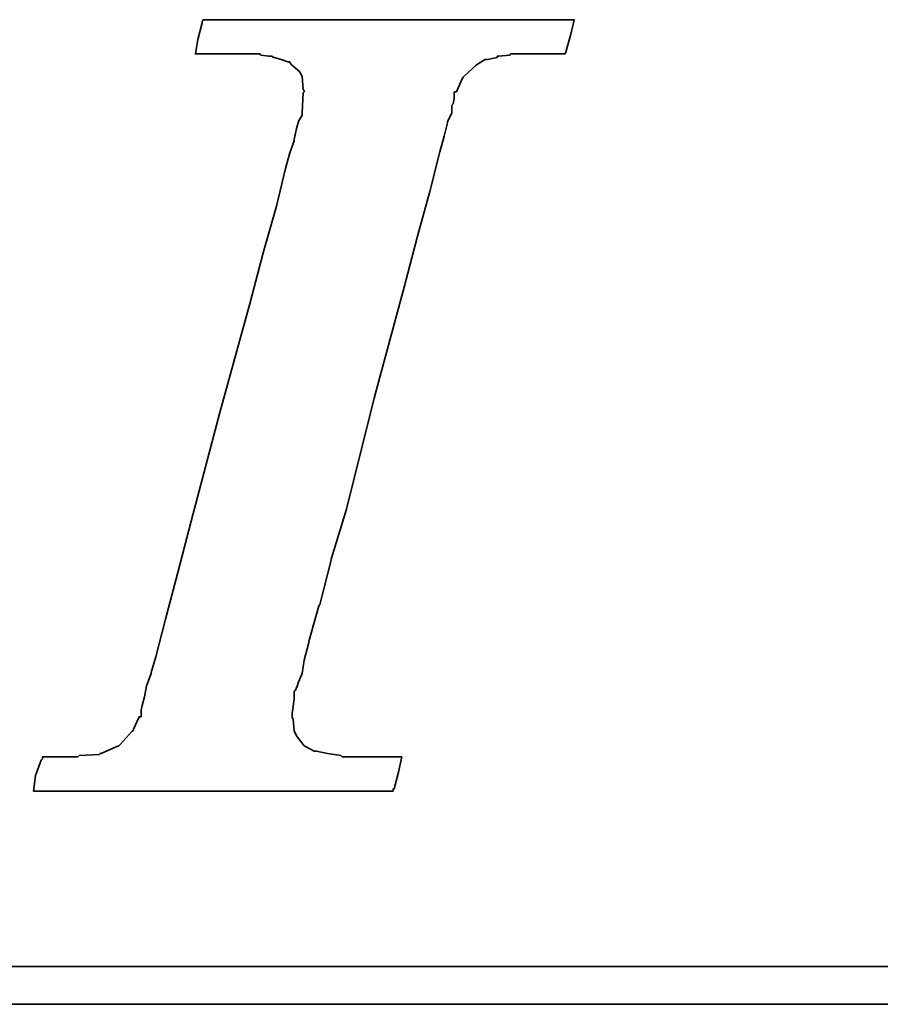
# Model space of a CAD drawing. Header units: inches. Extents: x 12 to 244, y 59 to 175.
# Tile 31 of 49: x 195.74 to 198.48, y 115.72 to 118.86. Entities that reach past the tile are written whole.
import ezdxf

# ---------------------------------------------------------------- set-up
doc = ezdxf.new("R2010")
doc.units = ezdxf.units.IN
doc.header["$LTSCALE"] = 0.1
doc.layers.add('DIM', color=4, linetype='Continuous')
doc.layers.add('layer 1', color=7, linetype='Continuous')

# ---------------------------------------------------------------- blocks, each defined once
blk = doc.blocks.new('TBI MOTION logo(完整正式版)')
at = {"layer": 'layer 1', "color": 22, "lineweight": 35}
for points, knots in [([(-40.59125, -7.94375), (-40.59125, -7.94375), (-40.97375, -7.94375), (-40.97375, -7.94375), (-40.97375, -7.94375), (-40.97375, -7.94375), (-41.38125, -7.94375), (-41.38125, -7.94375), (-41.38125, -7.94375), (-41.38125, -7.94375), (-41.54875, -7.94375), (-41.54875, -7.94375), (-41.54875, -7.94375), (-41.54875, -7.94375), (-41.59875, -7.94375), (-41.59875, -7.94375), (-41.59875, -7.94375), (-41.59875, -7.94375), (-41.88375, -7.94375), (-41.88375, -7.94375), (-41.88375, -7.94375), (-41.88375, -7.94375), (-41.90875, -7.91875), (-41.90875, -7.91875), (-41.90875, -7.91875), (-41.90875, -7.91875), (-42.19875, -7.87125), (-42.19875, -7.87125), (-42.19875, -7.87125), (-42.19875, -7.87125), (-42.43875, -7.82375), (-42.43875, -7.82375), (-42.43875, -7.82375), (-42.43875, -7.82375), (-42.45875, -7.82375), (-42.45875, -7.82375), (-42.45875, -7.82375), (-42.45875, -7.82375), (-42.48625, -7.82375), (-42.48625, -7.82375), (-42.48625, -7.82375), (-42.48625, -7.82375), (-42.67625, -7.72375), (-42.67625, -7.72375), (-42.67625, -7.72375), (-42.67625, -7.72375), (-42.70125, -7.70375), (-42.70125, -7.70375), (-42.70125, -7.70375), (-42.70125, -7.70375), (-42.72375, -7.67875), (-42.72375, -7.67875), (-42.72375, -7.67875), (-42.72375, -7.67875), (-42.86875, -7.48875), (-42.86875, -7.48875), (-42.86875, -7.48875), (-42.86875, -7.48875), (-42.89375, -7.43875), (-42.89375, -7.43875), (-42.89375, -7.43875), (-42.89375, -7.43875), (-42.91875, -7.38875), (-42.91875, -7.38875), (-42.91875, -7.38875), (-42.91875, -7.38875), (-42.93875, -7.12875), (-42.93875, -7.12875), (-42.93875, -7.12875), (-42.93875, -7.12875), (-42.96375, -7.10375), (-42.96375, -7.10375), (-42.96375, -7.10375), (-42.96375, -7.10375), (-42.96375, -7.05375), (-42.96375, -7.05375), (-42.96375, -7.05375), (-42.96375, -7.05375), (-42.96375, -7.00875), (-42.96375, -7.00875), (-42.96375, -7.00875), (-42.96375, -7.00875), (-42.91875, -6.69625), (-42.91875, -6.69625), (-42.91875, -6.69625), (-42.91875, -6.69625), (-42.91875, -6.62375), (-42.91875, -6.62375), (-42.91875, -6.62375), (-42.91875, -6.62375), (-42.91875, -6.59625), (-42.91875, -6.59625), (-42.91875, -6.59625), (-42.91875, -6.59625), (-42.91875, -6.57375), (-42.91875, -6.57375), (-42.91875, -6.57375), (-42.91875, -6.57375), (-42.91875, -6.52875), (-42.91875, -6.52875), (-42.91875, -6.52875), (-42.91875, -6.52875), (-42.89375, -6.50375), (-42.89375, -6.50375), (-42.89375, -6.50375), (-42.89375, -6.50375), (-42.84375, -6.38375), (-42.84375, -6.38375), (-42.84375, -6.38375), (-42.84375, -6.38375), (-42.84375, -6.35875), (-42.84375, -6.35875), (-42.84375, -6.35875), (-42.84375, -6.35875), (-42.74625, -6.14375), (-42.74625, -6.14375), (-42.74625, -6.14375), (-42.74625, -6.14375), (-42.70125, -5.85375), (-42.70125, -5.85375), (-42.70125, -5.85375), (-42.70125, -5.85375), (-42.60375, -5.47125), (-42.60375, -5.47125), (-42.60375, -5.47125), (-42.60375, -5.47125), (-42.60375, -5.44875), (-42.60375, -5.44875), (-42.60375, -5.44875), (-42.60375, -5.44875), (-42.38875, -4.67875), (-42.38875, -4.67875), (-42.38875, -4.67875), (-42.38875, -4.67875), (-42.36375, -4.65375), (-42.36375, -4.65375), (-42.36375, -4.65375), (-42.36375, -4.65375), (-42.12375, -3.69625), (-42.12375, -3.69625), (-42.12375, -3.69625), (-42.12375, -3.69625), (-42.12375, -3.67374), (-42.12375, -3.67374), (-42.12375, -3.67374), (-42.12375, -3.67374), (-41.78875, -2.59374), (-41.78875, -2.59374), (-41.78875, -2.59374), (-41.78875, -2.59374), (-41.18875, -0.19375), (-41.18875, -0.19375), (-41.18875, -0.19375), (-41.18875, -0.19375), (-40.54375, 2.20624), (-40.54375, 2.20624), (-40.54375, 2.20624), (-40.54375, 2.20624), (-40.25375, 3.30875), (-40.25375, 3.30875), (-40.25375, 3.30875), (-40.25375, 3.30875), (-39.98875, 4.27125), (-39.98875, 4.27125), (-39.98875, 4.27125), (-39.98875, 4.27125), (-39.77375, 5.13125), (-39.77375, 5.13125), (-39.77375, 5.13125), (-39.77375, 5.13125), (-39.67875, 5.47125), (-39.67875, 5.47125), (-39.67875, 5.47125), (-39.67875, 5.47125), (-39.60375, 5.75625), (-39.60375, 5.75625), (-39.60375, 5.75625), (-39.60375, 5.75625), (-39.60375, 5.78125), (-39.60375, 5.78125), (-39.60375, 5.78125), (-39.60375, 5.78125), (-39.50875, 5.97125), (-39.50875, 5.97125), (-39.50875, 5.97125), (-39.50875, 5.97125), (-39.50875, 6.13875), (-39.50875, 6.13875), (-39.50875, 6.13875), (-39.50875, 6.13875), (-39.48625, 6.16625), (-39.48625, 6.16625), (-39.48625, 6.16625), (-39.48625, 6.16625), (-39.46125, 6.28625), (-39.46125, 6.28625), (-39.46125, 6.28625), (-39.46125, 6.28625), (-39.46125, 6.42625), (-39.46125, 6.42625), (-39.46125, 6.42625), (-39.46125, 6.42625), (-39.41375, 6.42625), (-39.41375, 6.42625), (-39.41375, 6.42625), (-39.41375, 6.42625), (-39.29375, 6.69125), (-39.29375, 6.69125), (-39.29375, 6.69125), (-39.29375, 6.69125), (-39.26875, 6.74125), (-39.26875, 6.74125), (-39.26875, 6.74125), (-39.26875, 6.74125), (-39.24375, 6.76625), (-39.24375, 6.76625), (-39.24375, 6.76625), (-39.24375, 6.76625), (-38.98375, 7.00624), (-38.98375, 7.00624), (-38.98375, 7.00624), (-38.98375, 7.00624), (-38.95625, 7.02624), (-38.95625, 7.02624), (-38.95625, 7.02624), (-38.95625, 7.02624), (-38.78875, 7.12624), (-38.78875, 7.12624), (-38.78875, 7.12624), (-38.78875, 7.12624), (-38.76375, 7.12624), (-38.76375, 7.12624), (-38.76375, 7.12624), (-38.76375, 7.12624), (-38.74375, 7.12624), (-38.74375, 7.12624), (-38.74375, 7.12624), (-38.74375, 7.12624), (-38.52875, 7.17125), (-38.52875, 7.17125), (-38.52875, 7.17125), (-38.52875, 7.17125), (-38.52875, 7.19624), (-38.52875, 7.19624), (-38.52875, 7.19624), (-38.52875, 7.19624), (-38.50375, 7.19624), (-38.50375, 7.19624), (-38.50375, 7.19624), (-38.50375, 7.19624), (-38.26125, 7.21875), (-38.26125, 7.21875), (-38.26125, 7.21875), (-38.26125, 7.21875), (-38.23875, 7.24624), (-38.23875, 7.24624), (-38.23875, 7.24624), (-38.23875, 7.24624), (-38.21625, 7.24624), (-38.21625, 7.24624), (-38.21625, 7.24624), (-38.21625, 7.24624), (-38.18875, 7.24624), (-38.18875, 7.24624), (-38.18875, 7.24624), (-38.18875, 7.24624), (-37.90375, 7.24624), (-37.90375, 7.24624), (-37.90375, 7.24624), (-37.90375, 7.24624), (-37.85375, 7.24624), (-37.85375, 7.24624), (-37.85375, 7.24624), (-37.85375, 7.24624), (-37.75875, 7.24624), (-37.75875, 7.24624), (-37.75875, 7.24624), (-37.75875, 7.24624), (-37.42375, 7.24624), (-37.42375, 7.24624), (-37.42375, 7.24624), (-37.42375, 7.24624), (-37.08875, 7.24624), (-37.08875, 7.24624), (-37.08875, 7.24624), (-37.08875, 7.24624), (-37.06375, 7.24624), (-37.06375, 7.24624), (-37.06375, 7.24624), (-37.06375, 7.24624), (-37.06375, 7.26624), (-37.06375, 7.26624), (-37.06375, 7.26624), (-37.06375, 7.26624), (-37.03875, 7.29125), (-37.03875, 7.29125), (-37.03875, 7.29125), (-37.03875, 7.29125), (-37.03875, 7.31625), (-37.03875, 7.31625), (-37.03875, 7.31625), (-37.03875, 7.31625), (-36.94125, 7.67625), (-36.94125, 7.67625), (-36.94125, 7.67625), (-36.94125, 7.67625), (-36.86875, 7.98625), (-36.86875, 7.98625), (-36.86875, 7.98625), (-36.86875, 7.98625), (-36.98875, 7.98625), (-36.98875, 7.98625), (-36.98875, 7.98625), (-36.98875, 7.98625), (-37.42375, 7.98625), (-37.42375, 7.98625), (-37.42375, 7.98625), (-37.42375, 7.98625), (-37.94875, 7.98625), (-37.94875, 7.98625), (-37.94875, 7.98625), (-37.94875, 7.98625), (-38.57375, 7.98625), (-38.57375, 7.98625), (-38.57375, 7.98625), (-38.57375, 7.98625), (-39.29375, 7.98625), (-39.29375, 7.98625), (-39.29375, 7.98625), (-39.29375, 7.98625), (-40.82875, 7.98625), (-40.82875, 7.98625), (-40.82875, 7.98625), (-40.82875, 7.98625), (-42.36375, 7.98625), (-42.36375, 7.98625), (-42.36375, 7.98625), (-42.36375, 7.98625), (-43.08375, 7.98625), (-43.08375, 7.98625), (-43.08375, 7.98625), (-43.08375, 7.98625), (-43.70875, 7.98625), (-43.70875, 7.98625), (-43.70875, 7.98625), (-43.70875, 7.98625), (-44.23375, 7.98625), (-44.23375, 7.98625), (-44.23375, 7.98625), (-44.23375, 7.98625), (-44.66875, 7.98625), (-44.66875, 7.98625), (-44.66875, 7.98625), (-44.66875, 7.98625), (-44.88375, 7.98625), (-44.88375, 7.98625), (-44.88375, 7.98625), (-44.88375, 7.98625), (-44.90875, 7.94125), (-44.90875, 7.94125), (-44.90875, 7.94125), (-44.90875, 7.94125), (-44.90875, 7.91625), (-44.90875, 7.91625), (-44.90875, 7.91625), (-44.90875, 7.91625), (-45.00375, 7.55625), (-45.00375, 7.55625), (-45.00375, 7.55625), (-45.00375, 7.55625), (-45.05375, 7.24624), (-45.05375, 7.24624), (-45.05375, 7.24624), (-45.05375, 7.24624), (-44.61875, 7.24624), (-44.61875, 7.24624), (-44.61875, 7.24624), (-44.61875, 7.24624), (-44.11375, 7.24624), (-44.11375, 7.24624), (-44.11375, 7.24624), (-44.11375, 7.24624), (-43.99375, 7.24624), (-43.99375, 7.24624), (-43.99375, 7.24624), (-43.99375, 7.24624), (-43.94625, 7.24624), (-43.94625, 7.24624), (-43.94625, 7.24624), (-43.94625, 7.24624), (-43.92374, 7.24624), (-43.92374, 7.24624), (-43.92374, 7.24624), (-43.92374, 7.24624), (-43.65875, 7.24624), (-43.65875, 7.24624), (-43.65875, 7.24624), (-43.65875, 7.24624), (-43.63875, 7.21875), (-43.63875, 7.21875), (-43.63875, 7.21875), (-43.63875, 7.21875), (-43.46875, 7.19624), (-43.46875, 7.19624), (-43.46875, 7.19624), (-43.46875, 7.19624), (-43.39875, 7.19624), (-43.39875, 7.19624), (-43.39875, 7.19624), (-43.39875, 7.19624), (-43.37125, 7.17125), (-43.37125, 7.17125), (-43.37125, 7.17125), (-43.37125, 7.17125), (-43.34875, 7.17125), (-43.34875, 7.17125), (-43.34875, 7.17125), (-43.34875, 7.17125), (-43.20375, 7.12624), (-43.20375, 7.12624), (-43.20375, 7.12624), (-43.20375, 7.12624), (-43.05875, 7.07624), (-43.05875, 7.07624), (-43.05875, 7.07624), (-43.05875, 7.07624), (-43.01375, 7.07624), (-43.01375, 7.07624), (-43.01375, 7.07624), (-43.01375, 7.07624), (-42.98875, 7.02624), (-42.98875, 7.02624), (-42.98875, 7.02624), (-42.98875, 7.02624), (-42.79875, 6.86125), (-42.79875, 6.86125), (-42.79875, 6.86125), (-42.79875, 6.86125), (-42.77375, 6.81125), (-42.77375, 6.81125), (-42.77375, 6.81125), (-42.77375, 6.81125), (-42.74625, 6.76625), (-42.74625, 6.76625), (-42.74625, 6.76625), (-42.74625, 6.76625), (-42.72375, 6.47625), (-42.72375, 6.47625), (-42.72375, 6.47625), (-42.72375, 6.47625), (-42.70125, 6.45124), (-42.70125, 6.45124), (-42.70125, 6.45124), (-42.70125, 6.45124), (-42.70125, 6.42625), (-42.70125, 6.42625), (-42.70125, 6.42625), (-42.70125, 6.42625), (-42.72375, 6.40625), (-42.72375, 6.40625), (-42.72375, 6.40625), (-42.72375, 6.40625), (-42.74625, 5.97125), (-42.74625, 5.97125), (-42.74625, 5.97125), (-42.74625, 5.97125), (-42.74625, 5.94625), (-42.74625, 5.94625), (-42.74625, 5.94625), (-42.74625, 5.94625), (-42.74625, 5.92625), (-42.74625, 5.92625), (-42.74625, 5.92625), (-42.74625, 5.92625), (-42.77375, 5.87625), (-42.77375, 5.87625), (-42.77375, 5.87625), (-42.77375, 5.87625), (-42.81875, 5.80625), (-42.81875, 5.80625), (-42.81875, 5.80625), (-42.81875, 5.80625), (-42.86875, 5.63625), (-42.86875, 5.63625), (-42.86875, 5.63625), (-42.86875, 5.63625), (-42.91875, 5.39625), (-42.91875, 5.39625), (-42.91875, 5.39625), (-42.91875, 5.39625), (-42.91875, 5.37124), (-42.91875, 5.37124), (-42.91875, 5.37124), (-42.91875, 5.37124), (-43.01375, 5.10874), (-43.01375, 5.10874), (-43.01375, 5.10874), (-43.01375, 5.10874), (-43.10875, 4.77124), (-43.10875, 4.77124), (-43.10875, 4.77124), (-43.10875, 4.77124), (-43.29875, 3.95625), (-43.29875, 3.95625), (-43.29875, 3.95625), (-43.29875, 3.95625), (-43.58875, 2.95125), (-43.58875, 2.95125), (-43.58875, 2.95125), (-43.58875, 2.95125), (-43.87375, 1.87125), (-43.87375, 1.87125), (-43.87375, 1.87125), (-43.87375, 1.87125), (-44.52625, -0.50374), (-44.52625, -0.50374), (-44.52625, -0.50374), (-44.52625, -0.50374), (-45.14875, -2.85375), (-45.14875, -2.85375), (-45.14875, -2.85375), (-45.14875, -2.85375), (-45.43375, -3.95875), (-45.43375, -3.95875), (-45.43375, -3.95875), (-45.43375, -3.95875), (-45.69875, -4.96875), (-45.69875, -4.96875), (-45.69875, -4.96875), (-45.69875, -4.96875), (-45.91375, -5.78375), (-45.91375, -5.78375), (-45.91375, -5.78375), (-45.91375, -5.78375), (-46.01375, -6.11875), (-46.01375, -6.11875), (-46.01375, -6.11875), (-46.01375, -6.11875), (-46.01375, -6.14375), (-46.01375, -6.14375), (-46.01375, -6.14375), (-46.01375, -6.14375), (-46.10875, -6.40875), (-46.10875, -6.40875), (-46.10875, -6.40875), (-46.10875, -6.40875), (-46.15375, -6.64875), (-46.15375, -6.64875), (-46.15375, -6.64875), (-46.15375, -6.64875), (-46.20375, -6.83875), (-46.20375, -6.83875), (-46.20375, -6.83875), (-46.20375, -6.83875), (-46.22875, -6.93375), (-46.22875, -6.93375), (-46.22875, -6.93375), (-46.22875, -6.93375), (-46.22875, -7.07875), (-46.22875, -7.07875), (-46.22875, -7.07875), (-46.22875, -7.07875), (-46.27375, -7.07875), (-46.27375, -7.07875), (-46.27375, -7.07875), (-46.27375, -7.07875), (-46.39375, -7.34375), (-46.39375, -7.34375), (-46.39375, -7.34375), (-46.39375, -7.34375), (-46.39375, -7.36875), (-46.39375, -7.36875), (-46.39375, -7.36875), (-46.39375, -7.36875), (-46.42125, -7.38875), (-46.42125, -7.38875), (-46.42125, -7.38875), (-46.42125, -7.38875), (-46.68375, -7.67875), (-46.68375, -7.67875), (-46.68375, -7.67875), (-46.68375, -7.67875), (-46.70875, -7.70375), (-46.70875, -7.70375), (-46.70875, -7.70375), (-46.70875, -7.70375), (-46.75375, -7.72375), (-46.75375, -7.72375), (-46.75375, -7.72375), (-46.75375, -7.72375), (-47.08875, -7.87125), (-47.08875, -7.87125), (-47.08875, -7.87125), (-47.08875, -7.87125), (-47.11625, -7.87125), (-47.11625, -7.87125), (-47.11625, -7.87125), (-47.11625, -7.87125), (-47.13875, -7.89375), (-47.13875, -7.89375), (-47.13875, -7.89375), (-47.13875, -7.89375), (-47.56875, -7.91875), (-47.56875, -7.91875), (-47.56875, -7.91875), (-47.56875, -7.91875), (-47.59625, -7.94375), (-47.59625, -7.94375), (-47.59625, -7.94375), (-47.59625, -7.94375), (-47.64375, -7.94375), (-47.64375, -7.94375), (-47.64375, -7.94375), (-47.64375, -7.94375), (-47.73625, -7.94375), (-47.73625, -7.94375), (-47.73625, -7.94375), (-47.73625, -7.94375), (-48.07375, -7.94375), (-48.07375, -7.94375), (-48.07375, -7.94375), (-48.07375, -7.94375), (-48.36125, -7.94375), (-48.36125, -7.94375), (-48.36125, -7.94375), (-48.36125, -7.94375), (-48.36125, -7.96625), (-48.36125, -7.96625), (-48.36125, -7.96625), (-48.36125, -7.96625), (-48.36125, -7.99125), (-48.36125, -7.99125), (-48.36125, -7.99125), (-48.36125, -7.99125), (-48.38875, -8.01375), (-48.38875, -8.01375), (-48.38875, -8.01375), (-48.38875, -8.01375), (-48.50875, -8.34875), (-48.50875, -8.34875), (-48.50875, -8.34875), (-48.50875, -8.34875), (-48.55375, -8.68625), (-48.55375, -8.68625), (-48.55375, -8.68625), (-48.55375, -8.68625), (-48.45875, -8.68625), (-48.45875, -8.68625), (-48.45875, -8.68625), (-48.45875, -8.68625), (-48.07375, -8.68625), (-48.07375, -8.68625), (-48.07375, -8.68625), (-48.07375, -8.68625), (-47.52375, -8.68625), (-47.52375, -8.68625), (-47.52375, -8.68625), (-47.52375, -8.68625), (-46.92375, -8.68625), (-46.92375, -8.68625), (-46.92375, -8.68625), (-46.92375, -8.68625), (-46.25375, -8.68625), (-46.25375, -8.68625), (-46.25375, -8.68625), (-46.25375, -8.68625), (-46.20375, -8.68625), (-46.20375, -8.68625), (-46.20375, -8.68625), (-46.20375, -8.68625), (-44.71375, -8.68625), (-44.71375, -8.68625), (-44.71375, -8.68625), (-44.71375, -8.68625), (-43.22875, -8.68625), (-43.22875, -8.68625), (-43.22875, -8.68625), (-43.22875, -8.68625), (-42.55875, -8.68625), (-42.55875, -8.68625), (-42.55875, -8.68625), (-42.55875, -8.68625), (-42.50875, -8.68625), (-42.50875, -8.68625), (-42.50875, -8.68625), (-42.50875, -8.68625), (-41.93375, -8.68625), (-41.93375, -8.68625), (-41.93375, -8.68625), (-41.93375, -8.68625), (-41.38125, -8.68625), (-41.38125, -8.68625), (-41.38125, -8.68625), (-41.38125, -8.68625), (-40.97375, -8.68625), (-40.97375, -8.68625), (-40.97375, -8.68625), (-40.97375, -8.68625), (-40.78125, -8.68625), (-40.78125, -8.68625), (-40.78125, -8.68625), (-40.78125, -8.68625), (-40.78125, -8.63875), (-40.78125, -8.63875), (-40.78125, -8.63875), (-40.78125, -8.63875), (-40.75875, -8.63875), (-40.75875, -8.63875), (-40.75875, -8.63875), (-40.75875, -8.63875), (-40.66375, -8.27875), (-40.66375, -8.27875), (-40.66375, -8.27875), (-40.66375, -8.27875), (-40.59125, -7.94375), (-40.59125, -7.94375)], [0, 0, 0, 0, 0.00558659, 0.00558659, 0.00558659, 0.00558659, 0.01117318, 0.01117318, 0.01117318, 0.01117318, 0.01675978, 0.01675978, 0.01675978, 0.01675978, 0.02234637, 0.02234637, 0.02234637, 0.02234637, 0.02793296, 0.02793296, 0.02793296, 0.02793296, 0.03351955, 0.03351955, 0.03351955, 0.03351955, 0.03910615, 0.03910615, 0.03910615, 0.03910615, 0.04469274, 0.04469274, 0.04469274, 0.04469274, 0.05027933, 0.05027933, 0.05027933, 0.05027933, 0.05586592, 0.05586592, 0.05586592, 0.05586592, 0.06145251, 0.06145251, 0.06145251, 0.06145251, 0.06703911, 0.06703911, 0.06703911, 0.06703911, 0.0726257, 0.0726257, 0.0726257, 0.0726257, 0.07821229, 0.07821229, 0.07821229, 0.07821229, 0.08379888, 0.08379888, 0.08379888, 0.08379888, 0.08938547, 0.08938547, 0.08938547, 0.08938547, 0.09497207, 0.09497207, 0.09497207, 0.09497207, 0.10055866, 0.10055866, 0.10055866, 0.10055866, 0.10614525, 0.10614525, 0.10614525, 0.10614525, 0.11173184, 0.11173184, 0.11173184, 0.11173184, 0.11731844, 0.11731844, 0.11731844, 0.11731844, 0.12290503, 0.12290503, 0.12290503, 0.12290503, 0.12849162, 0.12849162, 0.12849162, 0.12849162, 0.13407821, 0.13407821, 0.13407821, 0.13407821, 0.1396648, 0.1396648, 0.1396648, 0.1396648, 0.1452514, 0.1452514, 0.1452514, 0.1452514, 0.15083799, 0.15083799, 0.15083799, 0.15083799, 0.15642458, 0.15642458, 0.15642458, 0.15642458, 0.16201117, 0.16201117, 0.16201117, 0.16201117, 0.16759777, 0.16759777, 0.16759777, 0.16759777, 0.17318436, 0.17318436, 0.17318436, 0.17318436, 0.17877095, 0.17877095, 0.17877095, 0.17877095, 0.18435754, 0.18435754, 0.18435754, 0.18435754, 0.18994413, 0.18994413, 0.18994413, 0.18994413, 0.19553073, 0.19553073, 0.19553073, 0.19553073, 0.20111732, 0.20111732, 0.20111732, 0.20111732, 0.20670391, 0.20670391, 0.20670391, 0.20670391, 0.2122905, 0.2122905, 0.2122905, 0.2122905, 0.21787709, 0.21787709, 0.21787709, 0.21787709, 0.22346369, 0.22346369, 0.22346369, 0.22346369, 0.22905028, 0.22905028, 0.22905028, 0.22905028, 0.23463687, 0.23463687, 0.23463687, 0.23463687, 0.24022346, 0.24022346, 0.24022346, 0.24022346, 0.24581006, 0.24581006, 0.24581006, 0.24581006, 0.25139665, 0.25139665, 0.25139665, 0.25139665, 0.25698324, 0.25698324, 0.25698324, 0.25698324, 0.26256983, 0.26256983, 0.26256983, 0.26256983, 0.26815642, 0.26815642, 0.26815642, 0.26815642, 0.27374302, 0.27374302, 0.27374302, 0.27374302, 0.27932961, 0.27932961, 0.27932961, 0.27932961, 0.2849162, 0.2849162, 0.2849162, 0.2849162, 0.29050279, 0.29050279, 0.29050279, 0.29050279, 0.29608939, 0.29608939, 0.29608939, 0.29608939, 0.30167598, 0.30167598, 0.30167598, 0.30167598, 0.30726257, 0.30726257, 0.30726257, 0.30726257, 0.31284916, 0.31284916, 0.31284916, 0.31284916, 0.31843575, 0.31843575, 0.31843575, 0.31843575, 0.32402235, 0.32402235, 0.32402235, 0.32402235, 0.32960894, 0.32960894, 0.32960894, 0.32960894, 0.33519553, 0.33519553, 0.33519553, 0.33519553, 0.34078212, 0.34078212, 0.34078212, 0.34078212, 0.34636872, 0.34636872, 0.34636872, 0.34636872, 0.35195531, 0.35195531, 0.35195531, 0.35195531, 0.3575419, 0.3575419, 0.3575419, 0.3575419, 0.36312849, 0.36312849, 0.36312849, 0.36312849, 0.36871508, 0.36871508, 0.36871508, 0.36871508, 0.37430168, 0.37430168, 0.37430168, 0.37430168, 0.37988827, 0.37988827, 0.37988827, 0.37988827, 0.38547486, 0.38547486, 0.38547486, 0.38547486, 0.39106145, 0.39106145, 0.39106145, 0.39106145, 0.39664804, 0.39664804, 0.39664804, 0.39664804, 0.40223464, 0.40223464, 0.40223464, 0.40223464, 0.40782123, 0.40782123, 0.40782123, 0.40782123, 0.41340782, 0.41340782, 0.41340782, 0.41340782, 0.41899441, 0.41899441, 0.41899441, 0.41899441, 0.42458101, 0.42458101, 0.42458101, 0.42458101, 0.4301676, 0.4301676, 0.4301676, 0.4301676, 0.43575419, 0.43575419, 0.43575419, 0.43575419, 0.44134078, 0.44134078, 0.44134078, 0.44134078, 0.44692737, 0.44692737, 0.44692737, 0.44692737, 0.45251397, 0.45251397, 0.45251397, 0.45251397, 0.45810056, 0.45810056, 0.45810056, 0.45810056, 0.46368715, 0.46368715, 0.46368715, 0.46368715, 0.46927374, 0.46927374, 0.46927374, 0.46927374, 0.47486034, 0.47486034, 0.47486034, 0.47486034, 0.48044693, 0.48044693, 0.48044693, 0.48044693, 0.48603352, 0.48603352, 0.48603352, 0.48603352, 0.49162011, 0.49162011, 0.49162011, 0.49162011, 0.4972067, 0.4972067, 0.4972067, 0.4972067, 0.5027933, 0.5027933, 0.5027933, 0.5027933, 0.50837989, 0.50837989, 0.50837989, 0.50837989, 0.51396648, 0.51396648, 0.51396648, 0.51396648, 0.51955307, 0.51955307, 0.51955307, 0.51955307, 0.52513966, 0.52513966, 0.52513966, 0.52513966, 0.53072626, 0.53072626, 0.53072626, 0.53072626, 0.53631285, 0.53631285, 0.53631285, 0.53631285, 0.54189944, 0.54189944, 0.54189944, 0.54189944, 0.54748603, 0.54748603, 0.54748603, 0.54748603, 0.55307263, 0.55307263, 0.55307263, 0.55307263, 0.55865922, 0.55865922, 0.55865922, 0.55865922, 0.56424581, 0.56424581, 0.56424581, 0.56424581, 0.5698324, 0.5698324, 0.5698324, 0.5698324, 0.57541899, 0.57541899, 0.57541899, 0.57541899, 0.58100559, 0.58100559, 0.58100559, 0.58100559, 0.58659218, 0.58659218, 0.58659218, 0.58659218, 0.59217877, 0.59217877, 0.59217877, 0.59217877, 0.59776536, 0.59776536, 0.59776536, 0.59776536, 0.60335196, 0.60335196, 0.60335196, 0.60335196, 0.60893855, 0.60893855, 0.60893855, 0.60893855, 0.61452514, 0.61452514, 0.61452514, 0.61452514, 0.62011173, 0.62011173, 0.62011173, 0.62011173, 0.62569832, 0.62569832, 0.62569832, 0.62569832, 0.63128492, 0.63128492, 0.63128492, 0.63128492, 0.63687151, 0.63687151, 0.63687151, 0.63687151, 0.6424581, 0.6424581, 0.6424581, 0.6424581, 0.64804469, 0.64804469, 0.64804469, 0.64804469, 0.65363128, 0.65363128, 0.65363128, 0.65363128, 0.65921788, 0.65921788, 0.65921788, 0.65921788, 0.66480447, 0.66480447, 0.66480447, 0.66480447, 0.67039106, 0.67039106, 0.67039106, 0.67039106, 0.67597765, 0.67597765, 0.67597765, 0.67597765, 0.68156425, 0.68156425, 0.68156425, 0.68156425, 0.68715084, 0.68715084, 0.68715084, 0.68715084, 0.69273743, 0.69273743, 0.69273743, 0.69273743, 0.69832402, 0.69832402, 0.69832402, 0.69832402, 0.70391061, 0.70391061, 0.70391061, 0.70391061, 0.70949721, 0.70949721, 0.70949721, 0.70949721, 0.7150838, 0.7150838, 0.7150838, 0.7150838, 0.72067039, 0.72067039, 0.72067039, 0.72067039, 0.72625698, 0.72625698, 0.72625698, 0.72625698, 0.73184358, 0.73184358, 0.73184358, 0.73184358, 0.73743017, 0.73743017, 0.73743017, 0.73743017, 0.74301676, 0.74301676, 0.74301676, 0.74301676, 0.74860335, 0.74860335, 0.74860335, 0.74860335, 0.75418994, 0.75418994, 0.75418994, 0.75418994, 0.75977654, 0.75977654, 0.75977654, 0.75977654, 0.76536313, 0.76536313, 0.76536313, 0.76536313, 0.77094972, 0.77094972, 0.77094972, 0.77094972, 0.77653631, 0.77653631, 0.77653631, 0.77653631, 0.78212291, 0.78212291, 0.78212291, 0.78212291, 0.7877095, 0.7877095, 0.7877095, 0.7877095, 0.79329609, 0.79329609, 0.79329609, 0.79329609, 0.79888268, 0.79888268, 0.79888268, 0.79888268, 0.80446927, 0.80446927, 0.80446927, 0.80446927, 0.81005587, 0.81005587, 0.81005587, 0.81005587, 0.81564246, 0.81564246, 0.81564246, 0.81564246, 0.82122905, 0.82122905, 0.82122905, 0.82122905, 0.82681564, 0.82681564, 0.82681564, 0.82681564, 0.83240223, 0.83240223, 0.83240223, 0.83240223, 0.83798883, 0.83798883, 0.83798883, 0.83798883, 0.84357542, 0.84357542, 0.84357542, 0.84357542, 0.84916201, 0.84916201, 0.84916201, 0.84916201, 0.8547486, 0.8547486, 0.8547486, 0.8547486, 0.8603352, 0.8603352, 0.8603352, 0.8603352, 0.86592179, 0.86592179, 0.86592179, 0.86592179, 0.87150838, 0.87150838, 0.87150838, 0.87150838, 0.87709497, 0.87709497, 0.87709497, 0.87709497, 0.88268156, 0.88268156, 0.88268156, 0.88268156, 0.88826816, 0.88826816, 0.88826816, 0.88826816, 0.89385475, 0.89385475, 0.89385475, 0.89385475, 0.89944134, 0.89944134, 0.89944134, 0.89944134, 0.90502793, 0.90502793, 0.90502793, 0.90502793, 0.91061453, 0.91061453, 0.91061453, 0.91061453, 0.91620112, 0.91620112, 0.91620112, 0.91620112, 0.92178771, 0.92178771, 0.92178771, 0.92178771, 0.9273743, 0.9273743, 0.9273743, 0.9273743, 0.93296089, 0.93296089, 0.93296089, 0.93296089, 0.93854749, 0.93854749, 0.93854749, 0.93854749, 0.94413408, 0.94413408, 0.94413408, 0.94413408, 0.94972067, 0.94972067, 0.94972067, 0.94972067, 0.95530726, 0.95530726, 0.95530726, 0.95530726, 0.96089385, 0.96089385, 0.96089385, 0.96089385, 0.96648045, 0.96648045, 0.96648045, 0.96648045, 0.97206704, 0.97206704, 0.97206704, 0.97206704, 0.97765363, 0.97765363, 0.97765363, 0.97765363, 0.98324022, 0.98324022, 0.98324022, 0.98324022, 0.98882682, 0.98882682, 0.98882682, 0.98882682, 0.99441341, 0.99441341, 0.99441341, 0.99441341, 1, 1, 1, 1]), ([(75.90875, -9.47875), (75.90875, -9.47875), (75.90875, -12.28625), (75.90875, -12.28625), (75.90875, -12.28625), (75.90875, -12.28625), (75.90875, -12.47875), (75.90875, -12.47875), (75.90875, -12.47875), (75.90875, -12.47875), (75.71625, -12.47875), (75.71625, -12.47875), (75.71625, -12.47875), (75.71625, -12.47875), (-88.32875, -12.47875), (-88.32875, -12.47875), (-88.32875, -12.47875), (-88.32875, -12.47875), (-88.32875, -13.29375), (-88.32875, -13.29375), (-88.32875, -13.29375), (-88.32875, -13.29375), (82.89125, -13.29375), (82.89125, -13.29375), (82.89125, -13.29375), (82.89125, -13.29375), (75.90875, -9.47875), (75.90875, -9.47875)], [0, 0, 0, 0, 0.14285714, 0.14285714, 0.14285714, 0.14285714, 0.28571429, 0.28571429, 0.28571429, 0.28571429, 0.42857143, 0.42857143, 0.42857143, 0.42857143, 0.57142857, 0.57142857, 0.57142857, 0.57142857, 0.71428571, 0.71428571, 0.71428571, 0.71428571, 0.85714286, 0.85714286, 0.85714286, 0.85714286, 1, 1, 1, 1])]:
    blk.add_open_spline(points, degree=3, knots=knots, dxfattribs=at)

msp = doc.modelspace()

# ---------------------------------------------------------------- block references
at = {"layer": 'DIM', "xscale": 0.1474200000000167, "yscale": 0.1474199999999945, "zscale": 0.14742}
msp.add_blockref('TBI MOTION logo(完整正式版)', (202.9402, 117.6842), dxfattribs=at)

doc.saveas('drawing.dxf')
